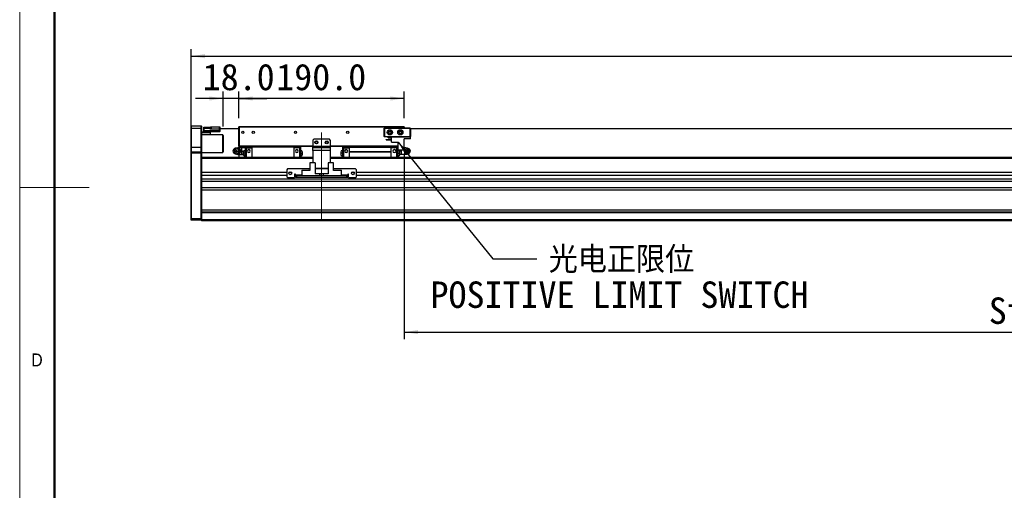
# Model space of a CAD drawing. Header units: millimetres. Extents: x 40 to 3320, y 40 to 2336.
# Tile 3 of 14: x 40 to 1172, y 840 to 1381. Entities that reach past the tile are written whole.
import ezdxf

# ---------------------------------------------------------------- set-up
doc = ezdxf.new("R2010")
doc.units = ezdxf.units.MM
doc.header["$LTSCALE"] = 8
doc.linetypes.add('CENTERX2', pattern=[20.32, 12.7, -2.54, 2.54, -2.54])
doc.layers.add('DIMNS', color=7, linetype='Continuous')
doc.styles.add('SLDTEXTSTYLE0', font='Gothic.ttf', dxfattribs={"width": 0.913})
doc.styles.add('SLDTEXTSTYLE7', font='txt')
doc.styles.add('SLDTEXTSTYLE8', font='txt', dxfattribs={"bigfont": 'bigfont'})
doc.dimstyles.new('SLDDIMSTYLE0', dxfattribs={"dimtxt": 30.4, "dimasz": 16, "dimexe": 0, "dimexo": 0.0625, "dimgap": 7.6, "dimtad": 2, "dimdec": 1, "dimrnd": 1e-09, "dimzin": 4, "dimdsep": 46, "dimtxsty": 'SLDTEXTSTYLE7', "dimsah": 1, "dimcen": 0.09, "dimadec": 0, "dimazin": 1, "dimtfac": 1, "dimtdec": 1, "dimtmove": 0, "dimatfit": 0, "dimfxl": 0, "dimfrac": 2, "dimtolj": 1, "dimtzin": 12, "dimarcsym": 0})
doc.dimstyles.new('SLDDIMSTYLE3', dxfattribs={"dimtxt": 30.4, "dimasz": 16, "dimexe": 0, "dimexo": 0.0625, "dimgap": 7.6, "dimtad": 2, "dimdec": 1, "dimrnd": 1e-09, "dimzin": 4, "dimdsep": 46, "dimtxsty": 'SLDTEXTSTYLE7', "dimsah": 1, "dimcen": 0.09, "dimadec": 0, "dimazin": 1, "dimtfac": 1, "dimtdec": 1, "dimtofl": 0, "dimtmove": 0, "dimatfit": 3, "dimfxl": 0, "dimfrac": 2, "dimtolj": 1, "dimtzin": 12, "dimarcsym": 0})
doc.dimstyles.new('SLDDIMSTYLE4', dxfattribs={"dimtxt": 0.18, "dimasz": 16, "dimexe": 0, "dimexo": 0.0625, "dimgap": 0, "dimtad": 0, "dimtih": 1, "dimtoh": 1, "dimdec": 0, "dimrnd": 1e-09, "dimzin": 0, "dimdsep": 46, "dimtxsty": 'Standard', "dimsah": 1, "dimcen": 0.09, "dimadec": 0, "dimazin": 0, "dimtfac": 16, "dimtdec": 0, "dimtofl": 0, "dimtmove": 0, "dimatfit": 3, "dimfxl": 0, "dimfrac": 2, "dimtolj": 1, "dimtzin": 0, "dimarcsym": 0})

# ---------------------------------------------------------------- blocks, each defined once
blk = doc.blocks.new('_D_19')
at = {"layer": 'DIMNS'}
for p, q in [((236.9, 1237.3), (236.9, 1346.7)), ((2336.9, 1237.3), (2336.9, 1346.7)), ((236.9, 1338.7), (2336.9, 1338.7))]:
    blk.add_line(p, q, dxfattribs=at)
for points in [[(236.9, 1338.7), (252.9, 1336.3), (252.9, 1341.1)], [(2336.9, 1338.7), (2320.9, 1341.1), (2320.9, 1336.3)]]:
    blk.add_solid(points, dxfattribs=at)
at = {"layer": 'DIMNS', "insert": (1226.1, 1378.5), "char_height": 30.4, "attachment_point": 1, "style": 'SLDTEXTSTYLE7'}
blk.add_mtext('2100.0', dxfattribs=at)
blk = doc.blocks.new('_D_20')
at = {"layer": 'DIMNS'}
for p, q in [((291.9, 1267.5), (291.9, 1298.1)), ((481.9, 1290.1), (291.9, 1290.1)), ((481.9, 1267.5), (481.9, 1298.1))]:
    blk.add_line(p, q, dxfattribs=at)
for points in [[(291.9, 1290.1), (307.9, 1287.7), (307.9, 1292.5)], [(481.9, 1290.1), (465.9, 1292.5), (465.9, 1287.7)]]:
    blk.add_solid(points, dxfattribs=at)
at = {"layer": 'DIMNS', "insert": (334.8, 1330), "char_height": 30.4, "attachment_point": 1, "style": 'SLDTEXTSTYLE7'}
blk.add_mtext('190.0', dxfattribs=at)
blk = doc.blocks.new('_D_21')
at = {"layer": 'DIMNS'}
for p, q in [((273.9, 1290.1), (241.9, 1290.1)), ((273.9, 1257.8), (273.9, 1298.1)), ((291.9, 1290.1), (273.9, 1290.1)), ((291.9, 1267.5), (291.9, 1298.1)), ((291.9, 1290.1), (323.9, 1290.1))]:
    blk.add_line(p, q, dxfattribs=at)
for points in [[(273.9, 1290.1), (257.9, 1292.5), (257.9, 1287.7)], [(291.9, 1290.1), (307.9, 1287.7), (307.9, 1292.5)]]:
    blk.add_solid(points, dxfattribs=at)
at = {"layer": 'DIMNS', "insert": (250.3, 1330), "char_height": 30.4, "attachment_point": 1, "style": 'SLDTEXTSTYLE7'}
blk.add_mtext('18.0', dxfattribs=at)
blk = doc.blocks.new('_D_22')
at = {"layer": 'DIMNS'}
for p, q in [((481.9, 1220.5), (481.9, 1013.7)), ((2061.9, 1217), (2061.9, 1013.7)), ((481.9, 1021.7), (2061.9, 1021.7))]:
    blk.add_line(p, q, dxfattribs=at)
for points in [[(481.9, 1021.7), (497.9, 1019.3), (497.9, 1024.1)], [(2061.9, 1021.7), (2045.9, 1024.1), (2045.9, 1019.3)]]:
    blk.add_solid(points, dxfattribs=at)
at = {"layer": 'DIMNS', "char_height": 30.4, "attachment_point": 1, "style": 'SLDTEXTSTYLE7'}
for s, insert in [('Stroke T=', (1153.7, 1061.5)), ('1580.0', (1329.3, 1061.5))]:
    blk.add_mtext(s, dxfattribs=dict(at, insert=insert))
blk = doc.blocks.new('SW_NOTE_8')
at = {"layer": 'DIMNS', "color": 0, "char_height": 30.4, "attachment_point": 2}
for s, insert, style in [('光电正限位', (97.1, 14.3), 'SLDTEXTSTYLE8'), ('POSITIVE LIMIT SWITCH', (94.8, -25.9), 'SLDTEXTSTYLE7')]:
    blk.add_mtext(s, dxfattribs=dict(at, insert=insert, style=style))

msp = doc.modelspace()

# ---------------------------------------------------------------- linework, layer by layer
at = {"color": 7, "linetype": 'Continuous', "lineweight": 18}
for p, q in [((40, 2336), (40, 40)), ((80, 2296), (80, 80)), ((40, 1188), (120, 1188))]:
    msp.add_line(p, q, dxfattribs=at)
at = {"color": 7, "linetype": 'Continuous', "lineweight": 50}
msp.add_line((80, 2296), (80, 80), dxfattribs=at)
at = {"color": 7, "linetype": 'Continuous', "lineweight": 25}
for p, q in [((237.24, 1258.66), (236.94, 1258.36)), ((236.94, 1255.66), (236.94, 1258.36)), ((237.24, 1258.66), (237.24, 1255.66)), ((237.24, 1258.66), (248.64, 1258.66)), ((248.64, 1255.66), (248.64, 1258.66)), ((248.64, 1258.66), (248.94, 1258.36)), ((248.94, 1258.36), (248.94, 1255.66)), ((251.44, 1256.86), (251.74, 1257.16)), ((251.44, 1255.66), (251.44, 1256.86)), ((251.74, 1257.16), (251.74, 1255.66)), ((251.74, 1257.16), (258.94, 1257.16)), ((258.94, 1257.16), (258.94, 1255.66)), ((259.44, 1255.36), (259.44, 1257.36)), ((259.44, 1257.36), (259.94, 1257.36)), ((259.94, 1257.36), (259.94, 1255.36)), ((259.94, 1257.36), (269.44, 1257.36)), ((269.44, 1255.36), (269.44, 1257.36)), ((269.44, 1257.36), (269.94, 1257.36)), ((269.94, 1257.36), (269.94, 1255.36)), ((292.24, 1257.66), (291.94, 1257.36)), ((292.24, 1257.36), (291.94, 1257.36)), ((291.94, 1235.46), (291.94, 1257.36)), ((292.24, 1257.66), (481.64, 1257.66)), ((292.24, 1257.66), (292.24, 1257.36)), ((481.64, 1257.36), (292.24, 1257.36)), ((292.24, 1257.36), (292.24, 1235.46)), ((458.94, 1255.86), (459.24, 1256.16)), ((459.24, 1256.16), (488.64, 1256.16)), ((459.24, 1256.16), (459.37, 1255.86)), ((481.64, 1257.66), (481.64, 1257.36)), ((481.94, 1257.36), (481.64, 1257.66)), ((481.94, 1257.36), (481.64, 1257.36)), ((481.64, 1256.16), (481.64, 1257.36)), ((481.94, 1257.36), (481.94, 1256.16)), ((488.64, 1256.16), (488.52, 1255.86)), ((488.64, 1256.16), (488.94, 1255.86)), ((237.24, 1255.66), (236.94, 1255.66)), ((236.94, 1233.66), (236.94, 1255.66)), ((248.64, 1255.66), (237.24, 1255.66)), ((237.24, 1255.66), (237.24, 1233.66)), ((248.64, 1233.66), (248.64, 1255.66)), ((248.64, 1255.66), (248.94, 1255.66)), ((248.94, 1255.66), (248.94, 1233.66)), ((248.94, 1251.66), (251.74, 1251.66)), ((258.94, 1250.66), (248.94, 1250.66)), ((273.44, 1248.16), (248.94, 1248.16)), ((251.44, 1253.16), (251.44, 1255.66)), ((251.44, 1255.66), (251.74, 1255.66)), ((251.74, 1253.16), (251.44, 1253.16)), ((251.44, 1251.96), (251.44, 1253.16)), ((251.74, 1251.66), (251.44, 1251.96)), ((251.74, 1255.66), (251.74, 1253.16)), ((258.94, 1255.66), (251.74, 1255.66)), ((251.74, 1253.16), (269.64, 1253.16)), ((251.74, 1253.16), (251.74, 1251.66)), ((269.64, 1251.66), (251.74, 1251.66)), ((258.94, 1254.86), (258.94, 1255.66)), ((258.94, 1255.16), (269.64, 1255.16)), ((269.64, 1254.86), (258.94, 1254.86)), ((258.94, 1251.66), (258.94, 1250.66)), ((258.94, 1250.66), (258.94, 1248.16)), ((259.94, 1255.36), (259.44, 1255.36)), ((259.44, 1255.36), (259.44, 1255.16)), ((259.94, 1255.36), (269.44, 1255.36)), ((269.94, 1255.36), (269.44, 1255.36)), ((269.64, 1255.16), (269.64, 1254.86)), ((269.64, 1255.16), (269.94, 1254.86)), ((291.94, 1255.16), (269.64, 1255.16)), ((269.64, 1253.16), (269.64, 1254.86)), ((269.64, 1254.86), (269.94, 1254.86)), ((269.64, 1253.16), (269.94, 1253.16)), ((269.64, 1251.66), (269.64, 1253.16)), ((269.64, 1251.66), (269.94, 1251.96)), ((291.94, 1255.36), (269.94, 1255.36)), ((269.94, 1254.86), (269.94, 1253.16)), ((269.94, 1253.16), (269.94, 1251.96)), ((273.94, 1247.66), (273.44, 1248.16)), ((273.44, 1228.16), (273.44, 1248.16)), ((273.94, 1247.66), (273.94, 1228.66)), ((459.24, 1255.73), (458.94, 1255.86)), ((458.94, 1246.46), (458.94, 1255.86)), ((459.24, 1246.58), (458.94, 1246.46)), ((459.24, 1246.16), (458.94, 1246.46)), ((459.37, 1255.86), (459.24, 1255.73)), ((459.24, 1255.73), (459.24, 1246.58)), ((459.24, 1246.58), (459.37, 1246.46)), ((459.37, 1246.46), (459.24, 1246.16)), ((467.44, 1246.16), (459.24, 1246.16)), ((488.52, 1255.86), (459.37, 1255.86)), ((459.37, 1246.46), (488.52, 1246.46)), ((463.64, 1244.86), (463.64, 1245.56)), ((463.64, 1245.56), (467.44, 1245.56)), ((463.64, 1244.86), (467.44, 1244.86)), ((467.44, 1239.96), (467.44, 1246.16)), ((467.44, 1246.16), (488.94, 1246.16)), ((488.64, 1255.73), (488.52, 1255.86)), ((488.52, 1246.46), (488.64, 1246.58)), ((488.52, 1246.46), (488.64, 1246.16)), ((488.94, 1255.86), (488.64, 1255.73)), ((488.64, 1246.58), (488.64, 1255.73)), ((488.94, 1246.46), (488.64, 1246.58)), ((488.94, 1246.46), (488.64, 1246.16)), ((488.94, 1255.86), (488.94, 1246.46)), ((2090.14, 1255.36), (488.94, 1255.36)), ((2089.94, 1255.16), (488.94, 1255.16)), ((488.94, 1243.56), (488.94, 1246.16)), ((237.24, 1233.66), (236.94, 1233.66)), ((236.94, 1228.36), (236.94, 1233.66)), ((237.24, 1233.66), (237.24, 1228.66)), ((248.64, 1233.66), (237.24, 1233.66)), ((248.64, 1228.66), (248.64, 1233.66)), ((248.94, 1233.66), (248.64, 1233.66)), ((248.94, 1233.66), (248.94, 1228.36)), ((291.84, 1233.66), (295.27, 1233.66)), ((291.94, 1235.46), (292.24, 1235.16)), ((292.24, 1235.46), (291.94, 1235.46)), ((291.94, 1235.46), (291.94, 1233.66)), ((292.24, 1235.46), (376.94, 1235.46)), ((292.24, 1235.46), (292.24, 1235.16)), ((376.94, 1235.16), (292.24, 1235.16)), ((295.44, 1231.66), (295.61, 1233.66)), ((295.44, 1231.66), (295.44, 1233.66)), ((295.61, 1233.66), (298.94, 1233.66)), ((300.44, 1234.26), (298.94, 1234.26)), ((298.94, 1234.26), (298.94, 1233.32)), ((300.44, 1234.36), (300.44, 1233.41)), ((300.44, 1234.36), (306.94, 1234.36)), ((300.44, 1233.41), (306.94, 1233.41)), ((300.44, 1233.41), (300.44, 1222.16)), ((306.94, 1235.16), (306.94, 1234.16)), ((354.94, 1234.16), (306.94, 1234.16)), ((306.94, 1234.16), (306.94, 1222.16)), ((354.94, 1235.16), (354.94, 1234.16)), ((361.44, 1234.36), (354.94, 1234.36)), ((354.94, 1234.16), (354.94, 1222.16)), ((361.44, 1233.41), (354.94, 1233.41)), ((361.44, 1234.36), (361.44, 1233.41)), ((361.44, 1234.26), (362.94, 1234.26)), ((361.44, 1233.41), (361.44, 1222.16)), ((362.94, 1233.32), (362.94, 1234.26)), ((377.94, 1243.16), (376.94, 1242.16)), ((376.94, 1242.16), (376.94, 1235.16)), ((376.94, 1235.16), (396.94, 1235.16)), ((376.94, 1233.66), (376.94, 1235.16)), ((376.94, 1230.16), (376.94, 1233.66)), ((376.94, 1233.66), (396.94, 1233.66)), ((395.94, 1243.16), (377.94, 1243.16)), ((396.94, 1242.16), (395.94, 1243.16)), ((396.94, 1242.16), (396.94, 1235.16)), ((396.94, 1235.46), (474.99, 1235.46)), ((474.99, 1235.16), (396.94, 1235.16)), ((396.94, 1235.16), (396.94, 1233.66)), ((396.94, 1233.66), (396.94, 1230.16)), ((412.44, 1234.26), (410.94, 1234.26)), ((410.94, 1234.26), (410.94, 1233.32)), ((412.44, 1233.41), (412.44, 1234.36)), ((412.44, 1234.36), (418.94, 1234.36)), ((412.44, 1233.41), (418.94, 1233.41)), ((412.44, 1222.16), (412.44, 1233.41)), ((418.94, 1234.16), (418.94, 1235.16)), ((418.94, 1229.16), (418.94, 1234.16)), ((418.94, 1234.16), (466.94, 1234.16)), ((461.24, 1242.61), (461.24, 1242.91)), ((461.24, 1242.91), (467.44, 1242.91)), ((461.24, 1242.61), (467.44, 1242.61)), ((466.94, 1234.16), (466.94, 1235.16)), ((473.44, 1234.36), (466.94, 1234.36)), ((466.94, 1229.16), (466.94, 1234.16)), ((473.44, 1233.41), (466.94, 1233.41)), ((467.44, 1239.96), (474.99, 1239.96)), ((473.44, 1233.41), (473.44, 1234.36)), ((473.44, 1234.26), (474.94, 1234.26)), ((473.44, 1222.16), (473.44, 1233.41)), ((474.94, 1233.32), (474.94, 1234.26)), ((474.99, 1233.66), (474.94, 1233.66)), ((474.99, 1230.66), (474.99, 1239.96)), ((481.94, 1230.66), (481.94, 1243.56)), ((488.94, 1243.56), (481.94, 1243.56)), ((482.04, 1233.66), (481.94, 1233.66)), ((237.24, 1228.66), (236.94, 1228.36)), ((236.94, 1227.16), (236.94, 1228.36)), ((237.24, 1227.16), (236.94, 1227.16)), ((236.94, 1152.28), (236.94, 1227.16)), ((237.24, 1228.66), (237.24, 1227.16)), ((237.24, 1228.66), (248.64, 1228.66)), ((248.64, 1227.16), (237.24, 1227.16)), ((237.24, 1227.16), (237.24, 1152.16)), ((248.64, 1227.16), (248.64, 1228.66)), ((248.94, 1228.36), (248.64, 1228.66)), ((248.94, 1227.16), (248.64, 1227.16)), ((248.64, 1152.16), (248.64, 1227.16)), ((248.94, 1228.36), (248.94, 1227.16)), ((248.94, 1228.16), (273.44, 1228.16)), ((248.94, 1227.16), (248.94, 1221.87)), ((291.94, 1222.16), (248.94, 1222.16)), ((376.94, 1222.16), (248.94, 1222.16)), ((273.44, 1228.16), (273.94, 1228.66)), ((286.13, 1231.94), (285.55, 1231.29)), ((285.55, 1228.03), (286.13, 1227.37)), ((287.48, 1226.5), (287.93, 1226.42)), ((289.88, 1233.16), (288.08, 1233.16)), ((289.88, 1226.16), (288.08, 1226.16)), ((289.27, 1229.66), (291.35, 1229.66)), ((291.8, 1233.16), (289.88, 1233.16)), ((291.8, 1226.16), (289.88, 1226.16)), ((291.8, 1233.16), (292.51, 1233.16)), ((291.8, 1233.16), (292.67, 1231.41)), ((292.67, 1227.91), (291.8, 1226.16)), ((291.8, 1226.16), (292.51, 1226.16)), ((291.84, 1225.66), (295.27, 1225.66)), ((291.94, 1225.66), (291.94, 1222.16)), ((293.49, 1231.41), (292.51, 1233.16)), ((292.51, 1226.16), (293.49, 1227.91)), ((292.67, 1231.41), (293.66, 1229.66)), ((293.66, 1229.66), (292.67, 1227.91)), ((294.37, 1229.66), (293.49, 1231.41)), ((293.49, 1227.91), (294.37, 1229.66)), ((293.66, 1229.66), (294.37, 1229.66)), ((295.61, 1229.66), (295.44, 1231.66)), ((295.44, 1227.66), (295.44, 1231.66)), ((295.44, 1227.66), (295.61, 1229.66)), ((295.61, 1225.66), (295.44, 1227.66)), ((295.44, 1225.66), (295.44, 1227.66)), ((295.61, 1229.66), (297.33, 1229.66)), ((295.61, 1225.66), (296.95, 1225.66)), ((296.94, 1228.51), (296.94, 1227.16)), ((296.94, 1227.16), (296.94, 1225.81)), ((298.94, 1230.41), (298.84, 1230.41)), ((298.94, 1227.16), (298.84, 1227.16)), ((298.84, 1223.91), (298.94, 1223.91)), ((300.44, 1233.32), (298.94, 1233.32)), ((298.94, 1233.32), (298.94, 1222.16)), ((361.44, 1233.32), (362.94, 1233.32)), ((362.94, 1222.16), (362.94, 1233.32)), ((363.04, 1230.41), (362.94, 1230.41)), ((362.94, 1227.16), (363.04, 1227.16)), ((362.94, 1223.91), (363.04, 1223.91)), ((364.94, 1227.16), (364.94, 1228.51)), ((364.94, 1225.81), (364.94, 1227.16)), ((396.94, 1230.16), (376.94, 1230.16)), ((376.94, 1230.16), (376.94, 1216.06)), ((396.94, 1230.16), (396.94, 1216.06)), ((2176.94, 1222.16), (396.94, 1222.16)), ((408.94, 1228.51), (408.94, 1227.16)), ((408.94, 1227.16), (408.94, 1225.81)), ((410.94, 1230.41), (410.84, 1230.41)), ((410.94, 1227.16), (410.84, 1227.16)), ((410.84, 1223.91), (410.94, 1223.91)), ((412.44, 1233.32), (410.94, 1233.32)), ((410.94, 1233.32), (410.94, 1222.16)), ((418.94, 1229.16), (466.94, 1229.16)), ((418.94, 1228.76), (418.94, 1229.16)), ((418.94, 1228.76), (466.94, 1228.76)), ((418.94, 1222.16), (418.94, 1228.76)), ((466.94, 1228.76), (466.94, 1229.16)), ((466.94, 1222.16), (466.94, 1228.76)), ((473.44, 1233.32), (474.94, 1233.32)), ((474.94, 1222.16), (474.94, 1233.32)), ((475.04, 1230.41), (474.94, 1230.41)), ((474.94, 1227.16), (475.04, 1227.16)), ((474.94, 1223.91), (475.04, 1223.91)), ((481.94, 1230.66), (474.99, 1230.66)), ((478.28, 1229.66), (476.56, 1229.66)), ((476.94, 1227.16), (476.94, 1228.51)), ((476.94, 1225.81), (476.94, 1227.16)), ((478.28, 1225.66), (476.94, 1225.66)), ((478.36, 1230.66), (478.28, 1229.66)), ((478.28, 1229.66), (478.44, 1227.66)), ((478.44, 1227.66), (478.28, 1225.66)), ((478.44, 1230.66), (478.44, 1227.66)), ((478.44, 1227.66), (478.44, 1225.66)), ((482.04, 1225.66), (478.62, 1225.66)), ((481.94, 1225.66), (481.94, 1222.16)), ((2076.94, 1222.16), (481.94, 1222.16)), ((483.85, 1233.16), (485.1, 1233.16)), ((483.97, 1226.16), (485.1, 1226.16)), ((485.1, 1233.16), (485.98, 1231.41)), ((485.81, 1233.16), (485.1, 1233.16)), ((485.98, 1227.91), (485.1, 1226.16)), ((485.81, 1226.16), (485.1, 1226.16)), ((486.8, 1231.41), (485.81, 1233.16)), ((485.81, 1226.16), (486.8, 1227.91)), ((485.98, 1231.41), (486.96, 1229.66)), ((486.96, 1229.66), (485.98, 1227.91)), ((487.67, 1229.66), (486.8, 1231.41)), ((486.8, 1227.91), (487.67, 1229.66)), ((487.67, 1229.66), (486.96, 1229.66)), ((488.34, 1231.29), (487.76, 1231.94)), ((487.76, 1227.37), (488.34, 1228.03)), ((488.94, 1229.66), (488.61, 1229.66)), ((248.94, 1221.87), (248.94, 1221.16)), ((248.94, 1221.16), (248.94, 1205.15)), ((373.44, 1216.06), (373.44, 1207.16)), ((379.44, 1216.06), (373.44, 1216.06)), ((379.44, 1216.06), (379.44, 1203.66)), ((394.44, 1216.06), (394.44, 1203.66)), ((400.44, 1216.06), (394.44, 1216.06)), ((400.44, 1207.16), (400.44, 1216.06)), ((248.94, 1205.15), (248.94, 1201.75)), ((346.94, 1205.15), (248.94, 1205.15)), ((248.94, 1201.75), (248.94, 1197.49)), ((346.94, 1201.75), (248.94, 1201.75)), ((347.94, 1209.16), (346.94, 1208.16)), ((346.94, 1208.16), (346.94, 1200.16)), ((346.94, 1200.16), (347.94, 1199.16)), ((373.44, 1209.16), (347.94, 1209.16)), ((352.32, 1205.15), (349.57, 1205.15)), ((356.94, 1203.16), (355.94, 1203.16)), ((355.94, 1203.16), (355.94, 1199.16)), ((356.94, 1201.75), (355.94, 1201.75)), ((356.94, 1202.16), (356.94, 1203.16)), ((356.94, 1202.16), (356.94, 1201.16)), ((356.94, 1199.16), (356.94, 1201.16)), ((356.94, 1201.16), (357.94, 1201.16)), ((357.94, 1201.16), (357.94, 1199.16)), ((415.94, 1201.16), (357.94, 1201.16)), ((364.24, 1207.66), (372.04, 1207.66)), ((364.24, 1207.66), (364.24, 1207.16)), ((364.24, 1207.16), (364.24, 1201.16)), ((373.44, 1207.16), (364.24, 1207.16)), ((372.54, 1207.16), (372.04, 1207.66)), ((394.44, 1209.66), (379.44, 1209.66)), ((394.44, 1209.16), (379.44, 1209.16)), ((384.94, 1203.66), (379.44, 1203.66)), ((384.94, 1201.16), (384.94, 1203.66)), ((386.94, 1203.66), (384.94, 1203.66)), ((386.94, 1201.16), (386.94, 1203.66)), ((388.94, 1203.66), (386.94, 1203.66)), ((388.94, 1203.66), (388.94, 1201.16)), ((394.44, 1203.66), (388.94, 1203.66)), ((425.94, 1209.16), (400.44, 1209.16)), ((409.64, 1207.16), (400.44, 1207.16)), ((401.84, 1207.66), (401.34, 1207.16)), ((401.84, 1207.66), (409.64, 1207.66)), ((409.64, 1207.16), (409.64, 1207.66)), ((409.64, 1201.16), (409.64, 1207.16)), ((415.94, 1199.16), (415.94, 1201.16)), ((415.94, 1201.16), (416.94, 1201.16)), ((417.94, 1203.16), (416.94, 1203.16)), ((416.94, 1203.16), (416.94, 1202.16)), ((416.94, 1201.16), (416.94, 1202.16)), ((417.94, 1201.75), (416.94, 1201.75)), ((416.94, 1201.16), (416.94, 1199.16)), ((417.94, 1199.16), (417.94, 1203.16)), ((424.32, 1205.15), (421.57, 1205.15)), ((426.94, 1208.16), (425.94, 1209.16)), ((425.94, 1199.16), (426.94, 1200.16)), ((426.94, 1200.16), (426.94, 1208.16)), ((2146.94, 1205.15), (426.94, 1205.15)), ((2146.94, 1201.75), (426.94, 1201.75)), ((2324.94, 1197.49), (248.94, 1197.49)), ((248.94, 1197.49), (248.94, 1196.18)), ((248.94, 1196.18), (248.94, 1158.96)), ((2324.94, 1194.89), (248.94, 1194.89)), ((347.94, 1199.16), (355.94, 1199.16)), ((357.94, 1199.16), (356.94, 1199.16)), ((415.94, 1199.16), (357.94, 1199.16)), ((416.94, 1199.16), (415.94, 1199.16)), ((417.94, 1199.16), (425.94, 1199.16)), ((2324.94, 1187.39), (248.94, 1187.39)), ((2324.94, 1184.79), (248.94, 1184.79)), ((2324.94, 1161.66), (248.94, 1161.66)), ((2324.94, 1159.66), (248.94, 1159.66)), ((248.94, 1158.96), (248.94, 1158.66)), ((2324.94, 1158.66), (248.94, 1158.66)), ((248.94, 1158.66), (248.94, 1150.66)), ((236.94, 1150.46), (236.94, 1152.28)), ((236.94, 1152.28), (237.24, 1152.16)), ((236.94, 1150.46), (237.24, 1150.16)), ((237.24, 1152.16), (248.64, 1152.16)), ((237.24, 1152.16), (237.24, 1150.16)), ((248.64, 1150.16), (237.24, 1150.16)), ((248.94, 1152.28), (248.64, 1152.16)), ((248.64, 1150.16), (248.64, 1152.16)), ((248.94, 1150.46), (248.64, 1150.16)), ((2324.94, 1150.66), (248.94, 1150.66)), ((248.94, 1150.66), (248.94, 1149.66)), ((2324.94, 1149.66), (248.94, 1149.66))]:
    msp.add_line(p, q, dxfattribs=at)
at = {"color": 8, "linetype": 'Continuous', "lineweight": 25}
for p, q in [((298.84, 1230.41), (298.84, 1227.16)), ((298.84, 1227.16), (298.84, 1223.91)), ((363.04, 1227.16), (363.04, 1230.41)), ((363.04, 1223.91), (363.04, 1227.16)), ((410.84, 1230.41), (410.84, 1227.16)), ((410.84, 1227.16), (410.84, 1223.91)), ((475.04, 1227.16), (475.04, 1230.41)), ((475.04, 1223.91), (475.04, 1227.16)), ((376.94, 1221.16), (248.94, 1221.16)), ((2176.94, 1221.16), (396.94, 1221.16)), ((364.24, 1202.16), (356.94, 1202.16)), ((416.94, 1202.16), (409.64, 1202.16))]:
    msp.add_line(p, q, dxfattribs=at)
at = {"color": 7, "linetype": 'Continuous', "lineweight": 25, "flags": 128}
for points in [[(291.84, 1233.66), (290.61, 1233.46), (289.97, 1233.19)], [(289.83, 1226.2), (290.61, 1225.85), (291.85, 1225.66)], [(488.94, 1229.66), (488.78, 1230.55), (488.34, 1231.29)], [(488.34, 1228.03), (488.78, 1228.76), (488.94, 1229.66)]]:
    msp.add_lwpolyline(points, dxfattribs=at)
at = {"color": 7, "linetype": 'Continuous', "lineweight": 25}
for centre, radius in [((296.44, 1251.16), 1.25), ((308.44, 1251.16), 1.25), ((356.94, 1251.16), 1.25), ((416.94, 1251.16), 1.25), ((465.44, 1251.16), 3), ((465.44, 1251.16), 1.7), ((465.44, 1251.16), 1.25), ((477.44, 1251.16), 3), ((477.44, 1251.16), 1.7), ((477.44, 1251.16), 1.25), ((380.94, 1239.66), 1.7), ((380.94, 1239.66), 1.25), ((392.94, 1239.66), 1.7), ((392.94, 1239.66), 1.25), ((350.94, 1204.16), 1.7), ((422.94, 1204.16), 1.7)]:
    msp.add_circle(centre, radius, dxfattribs=at)
for centre, radius, start, end in [((482.04, 1229.66), 4, 0, 90.01825), ((287.11, 1229.8), 2.17, 356.18196, 183.81804), ((287.11, 1229.51), 2.17, 176.18196, 3.81804), ((288.33, 1229.86), 3.03, 356.04768, 136.63738), ((288.35, 1229.4), 3.01, 222.46645, 4.84849), ((287.11, 1229.71), 0.765, 356.18582, 183.81418), ((287.11, 1229.6), 0.765, 176.18599, 3.81401), ((289.88, 1229.15), 3, 248.38763, 269.94632), ((289.88, 1230.16), 3, 90.05056, 110.92271), ((289.83, 1229.97), 3.19, 26.79241, 89.01525), ((289.83, 1229.34), 3.19, 270.98475, 333.20759), ((289.37, 1229.66), 3.73, 359.88554, 27.82288), ((289.37, 1229.65), 3.73, 332.17712, 0.11446), ((298.84, 1228.51), 1.9, 90, 180), ((298.84, 1225.81), 1.9, 180, 270), ((303.34, 1229.66), 1.65, 0, 180), ((303.34, 1229.66), 1.65, 180, 0), ((358.54, 1229.66), 1.65, 0, 180), ((358.54, 1229.66), 1.65, 180, 0), ((363.04, 1228.51), 1.9, 0, 90), ((363.04, 1225.81), 1.9, 270, 360), ((410.84, 1228.51), 1.9, 90, 180), ((410.84, 1225.81), 1.9, 180, 270), ((415.34, 1229.66), 1.65, 0, 180), ((415.34, 1229.66), 1.65, 180, 0), ((470.54, 1229.66), 1.65, 0, 180), ((470.54, 1229.66), 1.65, 180, 0), ((475.04, 1228.51), 1.9, 0, 90), ((475.04, 1225.81), 1.9, 270, 360), ((482.04, 1229.66), 4, 270.02815, 0), ((483.05, 1229.89), 3.3, 27.38997, 66.3958), ((483.04, 1229.42), 3.3, 293.60644, 332.60779), ((482.65, 1229.66), 3.76, 332.24602, 27.75398), ((484.73, 1229.59), 3.02, 302.6273, 1.20594), ((484.69, 1229.7), 3.06, 359.20421, 56.41379), ((485.34, 1229.57), 3.27, 291.04209, 1.49372), ((485.34, 1229.74), 3.27, 358.50902, 68.86646)]:
    msp.add_arc(centre, radius, start, end, dxfattribs=at)
at = {"color": 8, "linetype": 'Continuous', "lineweight": 25}
for points, knots in [([(291.84, 1233.16), (291.84, 1233.18), (291.84, 1233.38), (291.84, 1233.59), (291.84, 1233.63), (291.84, 1233.66)], [0, 0, 0, 0, 0.0803998, 0.5402003, 1, 1, 1, 1]), ([(291.84, 1225.66), (291.84, 1225.68), (291.84, 1225.73), (291.84, 1225.93), (291.84, 1226.13), (291.84, 1226.16)], [0, 0, 0, 0, 0.4597997, 0.9196002, 1, 1, 1, 1]), ([(482.04, 1230.51), (482.04, 1230.23), (482.04, 1229.44), (482.04, 1228.08), (482.04, 1226.76), (482.04, 1225.84), (482.04, 1225.72), (482.04, 1225.66)], [0, 0, 0, 0, 0.1226994, 0.3420249, 0.5613497, 0.7806749, 1, 1, 1, 1])]:
    msp.add_open_spline(points, degree=3, knots=knots, dxfattribs=at)
at = {"color": 7, "linetype": 'Continuous', "lineweight": 25}
for points, knots in [([(287.01, 1229.66), (286.88, 1229.66), (286.62, 1229.66), (286.43, 1229.66), (286.34, 1229.66)], [0, 0, 0, 0, 0.5000031, 1, 1, 1, 1]), ([(287.01, 1229.66), (287.15, 1229.66), (287.43, 1229.66), (287.72, 1229.66), (287.87, 1229.66)], [0, 0, 0, 0, 0.5000073, 1, 1, 1, 1]), ([(291.66, 1229.66), (291.65, 1229.93), (291.62, 1230.56), (291.21, 1231.48), (290.51, 1232.28), (289.59, 1232.82), (288.57, 1233.01), (287.81, 1232.97), (287.46, 1232.8), (287.41, 1232.78)], [0, 0, 0, 0, 0.1339576, 0.30277526, 0.47335809, 0.64320545, 0.81006385, 0.97308222, 1, 1, 1, 1]), ([(288.26, 1226.37), (288.31, 1226.36), (288.69, 1226.28), (289.42, 1226.46), (290.32, 1226.89), (291.04, 1227.59), (291.5, 1228.47), (291.71, 1229.19), (291.67, 1229.59), (291.66, 1229.66)], [0, 0, 0, 0, 0.030594, 0.2198514, 0.4055903, 0.5898626, 0.7751131, 0.9633978, 1, 1, 1, 1]), ([(291.67, 1229.66), (291.67, 1229.66), (291.69, 1229.66), (291.47, 1229.66), (291.35, 1229.66)], [0, 0, 0, 0, 0.500001, 1, 1, 1, 1]), ([(293.1, 1229.66), (292.78, 1229.66), (292.12, 1229.66), (291.82, 1229.66), (291.67, 1229.66)], [0, 0, 0, 0, 0.4999947, 1, 1, 1, 1]), ([(298.84, 1227.16), (298.61, 1227.16), (298.24, 1227.16), (297.8, 1227.16), (297.49, 1227.16), (297.25, 1227.16), (297.01, 1227.16), (296.97, 1227.16), (296.94, 1227.16)], [0, 0, 0, 0, 0.2394627, 0.3683548, 0.4999946, 0.6316408, 0.7605451, 1, 1, 1, 1]), ([(363.04, 1227.16), (363.28, 1227.16), (363.65, 1227.16), (364.09, 1227.16), (364.4, 1227.16), (364.64, 1227.16), (364.88, 1227.16), (364.92, 1227.16), (364.94, 1227.16)], [0, 0, 0, 0, 0.2394627, 0.3683548, 0.4999946, 0.6316408, 0.7605451, 1, 1, 1, 1]), ([(410.84, 1227.16), (410.61, 1227.16), (410.24, 1227.16), (409.8, 1227.16), (409.49, 1227.16), (409.25, 1227.16), (409.01, 1227.16), (408.97, 1227.16), (408.94, 1227.16)], [0, 0, 0, 0, 0.2394627, 0.3683548, 0.4999946, 0.6316408, 0.7605451, 1, 1, 1, 1]), ([(475.04, 1227.16), (475.28, 1227.16), (475.65, 1227.16), (476.09, 1227.16), (476.4, 1227.16), (476.64, 1227.16), (476.88, 1227.16), (476.92, 1227.16), (476.94, 1227.16)], [0, 0, 0, 0, 0.2394615, 0.3683707, 0.5000098, 0.6316427, 0.7605464, 1, 1, 1, 1]), ([(486.52, 1232.78), (486.51, 1232.79), (486.34, 1232.88), (486.14, 1232.88), (485.96, 1232.89)], [0, 0, 0, 0, 0.0784017, 1, 1, 1, 1]), ([(485.96, 1226.42), (486.09, 1226.42), (486.28, 1226.42), (486.45, 1226.52), (486.51, 1226.55)], [0, 0, 0, 0, 0.6538736, 1, 1, 1, 1]), ([(487.75, 1229.66), (487.94, 1229.66), (488.33, 1229.66), (488.51, 1229.66), (488.61, 1229.66)], [0, 0, 0, 0, 0.5000111, 1, 1, 1, 1])]:
    msp.add_open_spline(points, degree=3, knots=knots, dxfattribs=at)
at = {"layer": 'DIMNS', "linetype": 'CENTERX2', "lineweight": 18}
msp.add_line((386.94, 1149.36), (386.94, 1258.96), dxfattribs=at)

# ---------------------------------------------------------------- block references
at = {"layer": 'DIMNS'}
msp.add_blockref('SW_NOTE_8', (634.47, 1105.77), dxfattribs=at)

# ---------------------------------------------------------------- texts
at = {"color": 7, "linetype": 'Continuous', "lineweight": 0, "insert": (53.33, 997.17), "char_height": 14.82, "attachment_point": 1, "style": 'SLDTEXTSTYLE0'}
msp.add_mtext('D', dxfattribs=at)

# ---------------------------------------------------------------- dimensions: what is measured, and where the dimension line sits
at = {"layer": 'DIMNS'}
for base, p1, p2, picture, middle in [((2336.94, 1338.66), (236.94, 1227.16), (2336.94, 1227.16), '_D_19', (1285.52, 1338.66)), ((291.94, 1290.09), (481.94, 1257.36), (291.94, 1257.36), '_D_20', (383.19, 1290.09))]:
    dim = msp.add_linear_dim(base=base, p1=p1, p2=p2, angle=0, dimstyle='SLDDIMSTYLE3', dxfattribs=at)
    dim.commit()
    dim.dimension.update_dxf_attribs({"geometry": picture, "text_midpoint": middle, "dimtype": 160})
dim = msp.add_linear_dim(base=(273.94, 1290.09), p1=(291.94, 1257.36), p2=(273.94, 1247.66), dimstyle='SLDDIMSTYLE0', dxfattribs=at)
dim.commit()
dim.dimension.update_dxf_attribs({"geometry": '_D_21', "text_midpoint": (287.73, 1290.09), "dimtype": 160})
dim = msp.add_linear_dim(base=(2061.94, 1021.66), p1=(481.94, 1230.66), p2=(2061.94, 1227.16), text='Stroke T=<>', dimstyle='SLDDIMSTYLE3', dxfattribs=at)
dim.commit()
dim.dimension.update_dxf_attribs({"geometry": '_D_22', "text_midpoint": (1300.92, 1021.66), "dimtype": 160})

# ---------------------------------------------------------------- leaders
msp.add_leader([(474.99, 1239.96), (583.67, 1105.77), (634.47, 1105.77)], dimstyle='SLDDIMSTYLE4', dxfattribs=at)

doc.saveas('drawing.dxf')
